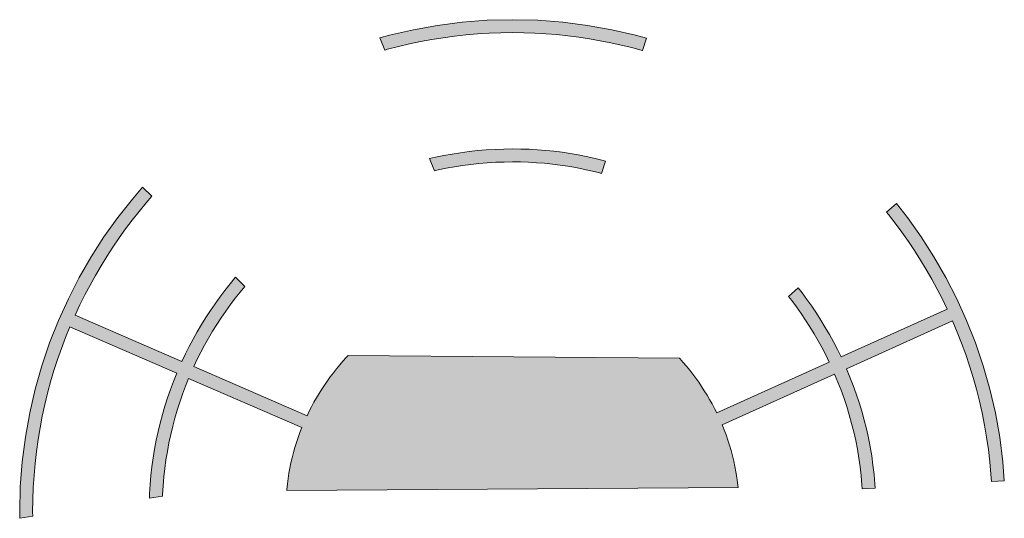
# Model space of a CAD drawing. Header units: millimetres. Extents: x -327 to -251, y -83 to 44.
# Tile 10 of 10: x -278 to -251, y 25 to 38. Entities that reach past the tile are written whole.
import ezdxf

# ---------------------------------------------------------------- set-up
doc = ezdxf.new("R2010")
doc.units = ezdxf.units.MM
doc.header["$MEASUREMENT"] = 0
doc.layers.add('Print', color=7, linetype='Continuous', lineweight=0)

# ---------------------------------------------------------------- blocks, each defined once
blk = doc.blocks.new('Block_0')
at = {"layer": 'Print'}
h = blk.add_hatch(color=1, dxfattribs=at)
h.dxf.hatch_style = 2
h.paths.add_polyline_path([(-267.563, 37.368), (-267.265, 37.445), (-266.966, 37.515), (-266.663, 37.578), (-266.358, 37.634), (-266.051, 37.683), (-265.741, 37.725), (-265.43, 37.759), (-265.116, 37.786), (-264.799, 37.805), (-264.481, 37.817), (-264.161, 37.82), (-263.857, 37.817), (-263.554, 37.806), (-263.253, 37.789), (-262.954, 37.765), (-262.657, 37.734), (-262.362, 37.696), (-262.068, 37.652), (-261.777, 37.601), (-261.489, 37.544), (-261.202, 37.48), (-260.918, 37.411), (-260.636, 37.335), (-260.629, 37.332), (-260.517, 37.666), (-260.814, 37.75), (-261.462, 37.9), (-262.122, 38.018), (-262.792, 38.104), (-263.472, 38.156), (-264.161, 38.173), (-264.851, 38.156), (-265.531, 38.104), (-266.201, 38.018), (-266.861, 37.9), (-267.509, 37.75), (-267.772, 37.676), (-267.637, 37.347)])
h = blk.add_hatch(color=1, dxfattribs=at)
h.dxf.hatch_style = 2
h.paths.add_polyline_path([(-262.161, 34.448), (-262.377, 34.49), (-262.595, 34.527), (-262.815, 34.56), (-263.036, 34.588), (-263.258, 34.611), (-263.482, 34.629), (-263.707, 34.642), (-263.934, 34.649), (-264.161, 34.652), (-264.401, 34.649), (-264.639, 34.64), (-264.876, 34.626), (-265.111, 34.606), (-265.344, 34.581), (-265.576, 34.55), (-265.806, 34.514), (-266.035, 34.473), (-266.261, 34.426), (-266.419, 34.39), (-266.283, 34.059), (-266.183, 34.082), (-265.965, 34.127), (-265.745, 34.167), (-265.523, 34.201), (-265.3, 34.231), (-265.075, 34.255), (-264.849, 34.274), (-264.621, 34.288), (-264.392, 34.296), (-264.161, 34.299), (-263.942, 34.297), (-263.724, 34.289), (-263.507, 34.277), (-263.292, 34.26), (-263.078, 34.238), (-262.865, 34.211), (-262.654, 34.18), (-262.444, 34.144), (-262.236, 34.103), (-262.029, 34.058), (-261.824, 34.009), (-261.744, 33.987), (-261.632, 34.322), (-261.734, 34.349), (-261.946, 34.401)])
h = blk.add_hatch(color=1, dxfattribs=at)
h.dxf.hatch_style = 2
h.paths.add_polyline_path([(-250.819, 26.131), (-250.905, 26.801), (-251.023, 27.461), (-251.173, 28.109), (-251.354, 28.745), (-251.565, 29.368), (-251.805, 29.977), (-252.074, 30.571), (-252.371, 31.149), (-252.694, 31.711), (-253.043, 32.255), (-253.418, 32.781), (-253.717, 33.162), (-253.985, 32.932), (-253.931, 32.866), (-253.746, 32.626), (-253.566, 32.383), (-253.391, 32.135), (-253.223, 31.883), (-253.059, 31.626), (-252.902, 31.366), (-252.751, 31.102), (-252.605, 30.834), (-252.466, 30.563), (-252.333, 30.287), (-255.221, 28.986), (-255.321, 29.191), (-255.426, 29.394), (-255.536, 29.594), (-255.65, 29.792), (-255.768, 29.986), (-255.891, 30.177), (-256.018, 30.366), (-256.149, 30.551), (-256.284, 30.733), (-256.386, 30.864), (-256.653, 30.634), (-256.566, 30.522), (-256.436, 30.347), (-256.31, 30.169), (-256.188, 29.987), (-256.07, 29.803), (-255.956, 29.616), (-255.846, 29.426), (-255.74, 29.234), (-255.639, 29.039), (-255.542, 28.841), (-258.607, 27.459), (-258.669, 27.584), (-258.733, 27.706), (-258.8, 27.828), (-258.87, 27.947), (-258.943, 28.065), (-259.017, 28.181), (-259.095, 28.295), (-259.175, 28.408), (-259.257, 28.518), (-259.341, 28.627), (-259.428, 28.733), (-259.517, 28.838), (-259.609, 28.941), (-259.616, 28.949), (-268.638, 29.021), (-268.685, 28.971), (-268.777, 28.87), (-268.866, 28.767), (-268.953, 28.662), (-269.038, 28.554), (-269.121, 28.445), (-269.201, 28.334), (-269.279, 28.221), (-269.354, 28.107), (-269.427, 27.991), (-269.497, 27.873), (-269.565, 27.753), (-269.63, 27.631), (-269.693, 27.508), (-269.753, 27.384), (-272.834, 28.723), (-272.741, 28.921), (-272.643, 29.117), (-272.54, 29.31), (-272.434, 29.5), (-272.323, 29.688), (-272.208, 29.873), (-272.089, 30.055), (-271.966, 30.234), (-271.839, 30.41), (-271.708, 30.583), (-271.574, 30.753), (-271.445, 30.909), (-271.699, 31.155), (-271.706, 31.147), (-271.849, 30.973), (-271.989, 30.797), (-272.125, 30.617), (-272.257, 30.434), (-272.384, 30.248), (-272.508, 30.058), (-272.627, 29.866), (-272.742, 29.671), (-272.853, 29.473), (-272.959, 29.273), (-273.061, 29.07), (-273.158, 28.864), (-276.063, 30.127), (-275.934, 30.402), (-275.799, 30.674), (-275.658, 30.943), (-275.512, 31.208), (-275.359, 31.469), (-275.2, 31.726), (-275.036, 31.979), (-274.866, 32.228), (-274.69, 32.473), (-274.509, 32.714), (-274.323, 32.95), (-274.132, 33.182), (-273.975, 33.362), (-274.229, 33.608), (-274.507, 33.288), (-274.905, 32.781), (-275.28, 32.255), (-275.629, 31.711), (-275.952, 31.149), (-276.249, 30.571), (-276.518, 29.977), (-276.758, 29.368), (-276.969, 28.745), (-277.15, 28.109), (-277.3, 27.461), (-277.419, 26.801), (-277.504, 26.131), (-277.556, 25.451), (-277.573, 24.761), (-277.57, 24.59), (-277.219, 24.644), (-277.221, 24.761), (-277.216, 25.095), (-277.204, 25.427), (-277.183, 25.757), (-277.154, 26.085), (-277.117, 26.41), (-277.072, 26.733), (-277.019, 27.053), (-276.958, 27.371), (-276.89, 27.686), (-276.814, 27.998), (-276.731, 28.307), (-276.64, 28.613), (-276.543, 28.916), (-276.438, 29.215), (-276.326, 29.512), (-276.207, 29.804), (-273.3, 28.541), (-273.388, 28.321), (-273.471, 28.099), (-273.549, 27.874), (-273.622, 27.647), (-273.689, 27.418), (-273.751, 27.186), (-273.807, 26.952), (-273.857, 26.716), (-273.902, 26.478), (-273.942, 26.238), (-273.975, 25.996), (-274.003, 25.753), (-274.024, 25.507), (-274.04, 25.26), (-274.044, 25.139), (-273.689, 25.194), (-273.687, 25.242), (-273.673, 25.479), (-273.652, 25.716), (-273.625, 25.95), (-273.593, 26.183), (-273.555, 26.414), (-273.512, 26.643), (-273.464, 26.87), (-273.409, 27.096), (-273.35, 27.319), (-273.285, 27.54), (-273.216, 27.758), (-273.141, 27.975), (-273.061, 28.189), (-272.976, 28.4), (-269.894, 27.061), (-269.946, 26.928), (-269.994, 26.793), (-270.04, 26.658), (-270.082, 26.52), (-270.121, 26.382), (-270.158, 26.242), (-270.191, 26.101), (-270.22, 25.959), (-270.247, 25.816), (-270.27, 25.671), (-270.29, 25.526), (-270.306, 25.379), (-270.308, 25.351), (-258.022, 25.427), (-258.036, 25.553), (-258.057, 25.703), (-258.081, 25.853), (-258.11, 26.001), (-258.141, 26.149), (-258.176, 26.294), (-258.215, 26.439), (-258.257, 26.582), (-258.302, 26.723), (-258.351, 26.864), (-258.403, 27.002), (-258.457, 27.139), (-255.397, 28.519), (-255.306, 28.302), (-255.221, 28.081), (-255.141, 27.858), (-255.066, 27.633), (-254.997, 27.405), (-254.934, 27.175), (-254.876, 26.942), (-254.824, 26.708), (-254.778, 26.471), (-254.737, 26.232), (-254.703, 25.992), (-254.675, 25.749), (-254.653, 25.505), (-254.645, 25.389), (-254.293, 25.41), (-254.301, 25.533), (-254.324, 25.787), (-254.353, 26.039), (-254.389, 26.289), (-254.431, 26.537), (-254.479, 26.783), (-254.533, 27.027), (-254.594, 27.268), (-254.66, 27.507), (-254.731, 27.744), (-254.809, 27.978), (-254.892, 28.209), (-254.981, 28.438), (-255.075, 28.664), (-252.188, 29.966), (-252.061, 29.665), (-251.941, 29.36), (-251.829, 29.052), (-251.724, 28.74), (-251.627, 28.424), (-251.538, 28.106), (-251.457, 27.784), (-251.384, 27.459), (-251.319, 27.131), (-251.262, 26.8), (-251.214, 26.467), (-251.174, 26.13), (-251.143, 25.792), (-251.13, 25.593), (-250.78, 25.614)])
for points in [[(-267.563, 37.368), (-267.265, 37.445), (-266.966, 37.515), (-266.663, 37.578), (-266.358, 37.634), (-266.051, 37.683), (-265.741, 37.725), (-265.43, 37.759), (-265.116, 37.786), (-264.799, 37.805), (-264.481, 37.817), (-264.161, 37.82), (-263.857, 37.817), (-263.554, 37.806), (-263.253, 37.789), (-262.954, 37.765), (-262.657, 37.734), (-262.362, 37.696), (-262.068, 37.652), (-261.777, 37.601), (-261.489, 37.544), (-261.202, 37.48), (-260.918, 37.411), (-260.636, 37.335), (-260.629, 37.332), (-260.517, 37.666), (-260.814, 37.75), (-261.462, 37.9), (-262.122, 38.018), (-262.792, 38.104), (-263.472, 38.156), (-264.161, 38.173), (-264.851, 38.156), (-265.531, 38.104), (-266.201, 38.018), (-266.861, 37.9), (-267.509, 37.75), (-267.772, 37.676), (-267.637, 37.347)], [(-262.161, 34.448), (-262.377, 34.49), (-262.595, 34.527), (-262.815, 34.56), (-263.036, 34.588), (-263.258, 34.611), (-263.482, 34.629), (-263.707, 34.642), (-263.934, 34.649), (-264.161, 34.652), (-264.401, 34.649), (-264.639, 34.64), (-264.876, 34.626), (-265.111, 34.606), (-265.344, 34.581), (-265.576, 34.55), (-265.806, 34.514), (-266.035, 34.473), (-266.261, 34.426), (-266.419, 34.39), (-266.283, 34.059), (-266.183, 34.082), (-265.965, 34.127), (-265.745, 34.167), (-265.523, 34.201), (-265.3, 34.231), (-265.075, 34.255), (-264.849, 34.274), (-264.621, 34.288), (-264.392, 34.296), (-264.161, 34.299), (-263.942, 34.297), (-263.724, 34.289), (-263.507, 34.277), (-263.292, 34.26), (-263.078, 34.238), (-262.865, 34.211), (-262.654, 34.18), (-262.444, 34.144), (-262.236, 34.103), (-262.029, 34.058), (-261.824, 34.009), (-261.744, 33.987), (-261.632, 34.322), (-261.734, 34.349), (-261.946, 34.401)], [(-250.819, 26.131), (-250.905, 26.801), (-251.023, 27.461), (-251.173, 28.109), (-251.354, 28.745), (-251.565, 29.368), (-251.805, 29.977), (-252.074, 30.571), (-252.371, 31.149), (-252.694, 31.711), (-253.043, 32.255), (-253.418, 32.781), (-253.717, 33.162), (-253.985, 32.932), (-253.931, 32.866), (-253.746, 32.626), (-253.566, 32.383), (-253.391, 32.135), (-253.223, 31.883), (-253.059, 31.626), (-252.902, 31.366), (-252.751, 31.102), (-252.605, 30.834), (-252.466, 30.563), (-252.333, 30.287), (-255.221, 28.986), (-255.321, 29.191), (-255.426, 29.394), (-255.536, 29.594), (-255.65, 29.792), (-255.768, 29.986), (-255.891, 30.177), (-256.018, 30.366), (-256.149, 30.551), (-256.284, 30.733), (-256.386, 30.864), (-256.653, 30.634), (-256.566, 30.522), (-256.436, 30.347), (-256.31, 30.169), (-256.188, 29.987), (-256.07, 29.803), (-255.956, 29.616), (-255.846, 29.426), (-255.74, 29.234), (-255.639, 29.039), (-255.542, 28.841), (-258.607, 27.459), (-258.669, 27.584), (-258.733, 27.706), (-258.8, 27.828), (-258.87, 27.947), (-258.943, 28.065), (-259.017, 28.181), (-259.095, 28.295), (-259.175, 28.408), (-259.257, 28.518), (-259.341, 28.627), (-259.428, 28.733), (-259.517, 28.838), (-259.609, 28.941), (-259.616, 28.949), (-268.638, 29.021), (-268.685, 28.971), (-268.777, 28.87), (-268.866, 28.767), (-268.953, 28.662), (-269.038, 28.554), (-269.121, 28.445), (-269.201, 28.334), (-269.279, 28.221), (-269.354, 28.107), (-269.427, 27.991), (-269.497, 27.873), (-269.565, 27.753), (-269.63, 27.631), (-269.693, 27.508), (-269.753, 27.384), (-272.834, 28.723), (-272.741, 28.921), (-272.643, 29.117), (-272.54, 29.31), (-272.434, 29.5), (-272.323, 29.688), (-272.208, 29.873), (-272.089, 30.055), (-271.966, 30.234), (-271.839, 30.41), (-271.708, 30.583), (-271.574, 30.753), (-271.445, 30.909), (-271.699, 31.155), (-271.706, 31.147), (-271.849, 30.973), (-271.989, 30.797), (-272.125, 30.617), (-272.257, 30.434), (-272.384, 30.248), (-272.508, 30.058), (-272.627, 29.866), (-272.742, 29.671), (-272.853, 29.473), (-272.959, 29.273), (-273.061, 29.07), (-273.158, 28.864), (-276.063, 30.127), (-275.934, 30.402), (-275.799, 30.674), (-275.658, 30.943), (-275.512, 31.208), (-275.359, 31.469), (-275.2, 31.726), (-275.036, 31.979), (-274.866, 32.228), (-274.69, 32.473), (-274.509, 32.714), (-274.323, 32.95), (-274.132, 33.182), (-273.975, 33.362), (-274.229, 33.608), (-274.507, 33.288), (-274.905, 32.781), (-275.28, 32.255), (-275.629, 31.711), (-275.952, 31.149), (-276.249, 30.571), (-276.518, 29.977), (-276.758, 29.368), (-276.969, 28.745), (-277.15, 28.109), (-277.3, 27.461), (-277.419, 26.801), (-277.504, 26.131), (-277.556, 25.451), (-277.573, 24.761), (-277.57, 24.59), (-277.219, 24.644), (-277.221, 24.761), (-277.216, 25.095), (-277.204, 25.427), (-277.183, 25.757), (-277.154, 26.085), (-277.117, 26.41), (-277.072, 26.733), (-277.019, 27.053), (-276.958, 27.371), (-276.89, 27.686), (-276.814, 27.998), (-276.731, 28.307), (-276.64, 28.613), (-276.543, 28.916), (-276.438, 29.215), (-276.326, 29.512), (-276.207, 29.804), (-273.3, 28.541), (-273.388, 28.321), (-273.471, 28.099), (-273.549, 27.874), (-273.622, 27.647), (-273.689, 27.418), (-273.751, 27.186), (-273.807, 26.952), (-273.857, 26.716), (-273.902, 26.478), (-273.942, 26.238), (-273.975, 25.996), (-274.003, 25.753), (-274.024, 25.507), (-274.04, 25.26), (-274.044, 25.139), (-273.689, 25.194), (-273.687, 25.242), (-273.673, 25.479), (-273.652, 25.716), (-273.625, 25.95), (-273.593, 26.183), (-273.555, 26.414), (-273.512, 26.643), (-273.464, 26.87), (-273.409, 27.096), (-273.35, 27.319), (-273.285, 27.54), (-273.216, 27.758), (-273.141, 27.975), (-273.061, 28.189), (-272.976, 28.4), (-269.894, 27.061), (-269.946, 26.928), (-269.994, 26.793), (-270.04, 26.658), (-270.082, 26.52), (-270.121, 26.382), (-270.158, 26.242), (-270.191, 26.101), (-270.22, 25.959), (-270.247, 25.816), (-270.27, 25.671), (-270.29, 25.526), (-270.306, 25.379), (-270.308, 25.351), (-258.022, 25.427), (-258.036, 25.553), (-258.057, 25.703), (-258.081, 25.853), (-258.11, 26.001), (-258.141, 26.149), (-258.176, 26.294), (-258.215, 26.439), (-258.257, 26.582), (-258.302, 26.723), (-258.351, 26.864), (-258.403, 27.002), (-258.457, 27.139), (-255.397, 28.519), (-255.306, 28.302), (-255.221, 28.081), (-255.141, 27.858), (-255.066, 27.633), (-254.997, 27.405), (-254.934, 27.175), (-254.876, 26.942), (-254.824, 26.708), (-254.778, 26.471), (-254.737, 26.232), (-254.703, 25.992), (-254.675, 25.749), (-254.653, 25.505), (-254.645, 25.389), (-254.293, 25.41), (-254.301, 25.533), (-254.324, 25.787), (-254.353, 26.039), (-254.389, 26.289), (-254.431, 26.537), (-254.479, 26.783), (-254.533, 27.027), (-254.594, 27.268), (-254.66, 27.507), (-254.731, 27.744), (-254.809, 27.978), (-254.892, 28.209), (-254.981, 28.438), (-255.075, 28.664), (-252.188, 29.966), (-252.061, 29.665), (-251.941, 29.36), (-251.829, 29.052), (-251.724, 28.74), (-251.627, 28.424), (-251.538, 28.106), (-251.457, 27.784), (-251.384, 27.459), (-251.319, 27.131), (-251.262, 26.8), (-251.214, 26.467), (-251.174, 26.13), (-251.143, 25.792), (-251.13, 25.593), (-250.78, 25.614)]]:
    blk.add_lwpolyline(points, close=True, dxfattribs=at)

msp = doc.modelspace()

# ---------------------------------------------------------------- block references
at = {"layer": 'Print'}
msp.add_blockref('Block_0', (0, 0), dxfattribs=at)

doc.saveas('drawing.dxf')
